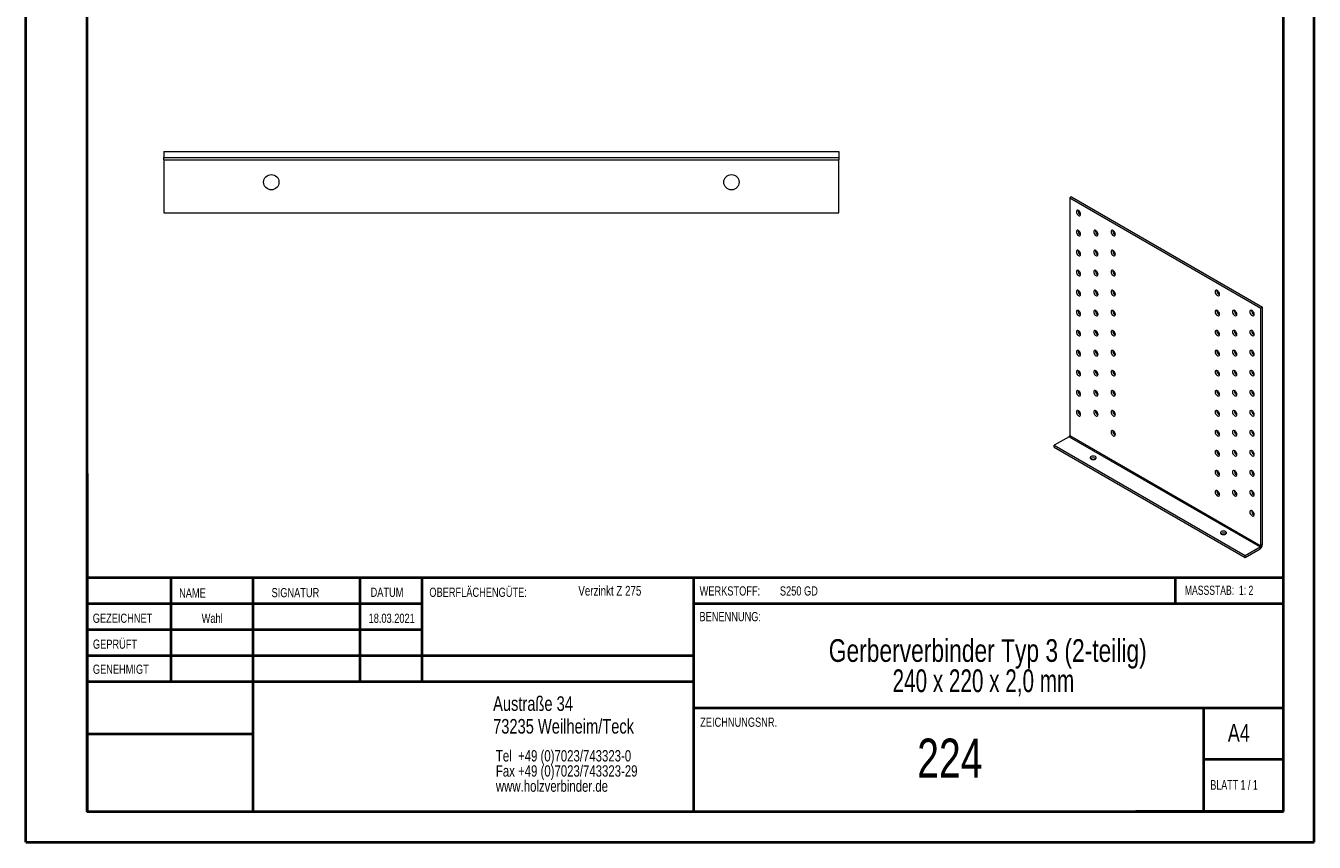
# Model space of a CAD drawing. Header units: millimetres. Extents: x 0 to 210, y 0 to 297.
# Tile 1 of 2: x 0 to 210, y 0 to 133. Entities that reach past the tile are written whole.
import ezdxf

# ---------------------------------------------------------------- set-up
doc = ezdxf.new("R2010")
doc.units = ezdxf.units.MM
doc.styles.add('SLDTEXTSTYLE0', font='TXT', dxfattribs={"width": 0.75})
doc.styles.add('SLDTEXTSTYLE1', font='TXT', dxfattribs={"width": 0.681818})
doc.styles.add('SLDTEXTSTYLE2', font='TXT', dxfattribs={"width": 0.7})
doc.styles.add('SLDTEXTSTYLE3', font='TXT', dxfattribs={"width": 0.680556})

# ---------------------------------------------------------------- blocks, each defined once
blk = doc.blocks.new('SW_NOTE_0')
at = {"color": 0, "linetype": 'Continuous', "lineweight": 0, "char_height": 1.8521, "attachment_point": 1, "style": 'SLDTEXTSTYLE0'}
for s, insert in [('Tel  +49 (0)7023/743323-0', (0, 2.39)), ('Fax +49 (0)7023/743323-29', (0, -0.08)), ('www.holzverbinder.de', (0, -2.55))]:
    blk.add_mtext(s, dxfattribs=dict(at, insert=insert))
blk = doc.blocks.new('SW_NOTE_1')
at = {"color": 0, "linetype": 'Continuous', "lineweight": 0, "char_height": 3.7042, "attachment_point": 2}
for s, insert, style in [('Gerberverbinder Typ 3 (2-teilig)', (36.75, 4.77), 'SLDTEXTSTYLE0'), ('240 x 220 x 2,0 mm', (36.04, -0.16), 'SLDTEXTSTYLE3')]:
    blk.add_mtext(s, dxfattribs=dict(at, insert=insert, style=style))

msp = doc.modelspace()

# ---------------------------------------------------------------- linework, layer by layer
at = {"color": 7, "linetype": 'Continuous', "lineweight": 40}
for p, q in [((0.08, 0.21), (0.08, 297.21)), ((210.08, 0.21), (210.08, 297.21)), ((10.08, 5.21), (10.08, 292.21)), ((205.08, 5.21), (205.08, 292.21)), ((10.11, 60.37), (10.11, 5.12)), ((205.08, 43.37), (10.11, 43.37)), ((23.71, 43.37), (23.71, 26.37)), ((37.1, 43.37), (37.1, 5.12)), ((54.51, 43.37), (54.51, 26.37)), ((64.71, 26.37), (64.71, 43.37)), ((108.91, 43.37), (108.91, 5.12)), ((187.47, 39.12), (187.47, 43.37)), ((64.71, 39.1), (10.11, 39.1)), ((205.08, 39.12), (108.91, 39.12)), ((64.71, 34.87), (10.11, 34.87)), ((108.91, 30.62), (10.11, 30.62)), ((108.91, 26.37), (10.11, 26.37)), ((108.91, 22.12), (205.08, 22.12)), ((192.08, 5.21), (192.08, 22.21)), ((37.1, 17.87), (10.11, 17.87)), ((10.11, 13.71), (10.08, 13.71)), ((205.08, 13.71), (192.08, 13.71)), ((10.11, 9.46), (10.08, 9.46)), ((10.08, 5.21), (205.08, 5.21)), ((205.08, 5.21), (180.99, 5.21)), ((0.08, 0.21), (210.08, 0.21))]:
    msp.add_line(p, q, dxfattribs=at)
at = {"color": 7, "linetype": 'Continuous', "lineweight": 15}
for p, q in [((22.6, 112.88), (132.6, 112.88)), ((22.6, 112.88), (22.6, 111.88)), ((22.6, 111.88), (132.6, 111.88)), ((22.6, 111.51), (22.6, 111.88)), ((22.6, 111.51), (132.6, 111.51)), ((22.6, 111.51), (22.6, 102.88)), ((132.6, 112.88), (132.6, 111.88)), ((132.6, 111.88), (132.6, 111.51)), ((132.6, 102.88), (132.6, 111.51)), ((170.53, 105.47), (170.25, 105.3)), ((170.25, 105.3), (170.25, 66.56)), ((170.25, 105.3), (201.36, 87.34)), ((170.53, 105.47), (201.64, 87.5)), ((22.6, 102.88), (132.6, 102.88)), ((171.94, 102.61), (172.01, 102.58)), ((171.94, 99.34), (172.01, 99.31)), ((174.77, 99.34), (174.84, 99.31)), ((177.6, 99.34), (177.67, 99.31)), ((171.94, 96.08), (172.01, 96.04)), ((174.77, 96.08), (174.84, 96.05)), ((177.6, 96.08), (177.67, 96.05)), ((171.94, 92.81), (172.01, 92.78)), ((174.77, 92.81), (174.84, 92.78)), ((177.6, 92.81), (177.67, 92.78)), ((171.94, 89.54), (172.01, 89.51)), ((174.77, 89.54), (174.84, 89.51)), ((177.6, 89.54), (177.67, 89.51)), ((194.57, 89.55), (194.64, 89.51)), ((171.94, 86.28), (172.01, 86.25)), ((174.77, 86.28), (174.84, 86.25)), ((177.6, 86.28), (177.67, 86.25)), ((194.57, 86.28), (194.64, 86.25)), ((197.4, 86.28), (197.46, 86.25)), ((200.23, 86.28), (200.29, 86.25)), ((201.64, 87.5), (201.36, 87.34)), ((201.36, 48.59), (201.36, 87.34)), ((201.64, 48.76), (201.64, 87.5)), ((171.94, 83.01), (172.01, 82.98)), ((174.77, 83.01), (174.84, 82.98)), ((177.6, 83.01), (177.67, 82.98)), ((194.57, 83.01), (194.64, 82.98)), ((197.4, 83.01), (197.46, 82.98)), ((200.23, 83.01), (200.29, 82.98)), ((171.94, 79.74), (172.01, 79.71)), ((174.77, 79.74), (174.84, 79.71)), ((177.6, 79.75), (177.67, 79.71)), ((194.57, 79.75), (194.64, 79.72)), ((197.4, 79.75), (197.46, 79.72)), ((200.23, 79.75), (200.29, 79.72)), ((171.94, 76.48), (172.01, 76.45)), ((174.77, 76.48), (174.84, 76.45)), ((177.6, 76.48), (177.67, 76.45)), ((194.57, 76.48), (194.64, 76.45)), ((197.4, 76.48), (197.46, 76.45)), ((200.23, 76.48), (200.29, 76.45)), ((171.94, 73.21), (172.01, 73.18)), ((174.77, 73.21), (174.84, 73.18)), ((177.6, 73.21), (177.67, 73.18)), ((194.57, 73.21), (194.64, 73.18)), ((197.4, 73.21), (197.46, 73.18)), ((200.23, 73.21), (200.29, 73.18)), ((171.94, 69.95), (172.01, 69.92)), ((174.77, 69.95), (174.84, 69.92)), ((177.6, 69.95), (177.67, 69.92)), ((194.57, 69.95), (194.64, 69.92)), ((197.4, 69.95), (197.46, 69.92)), ((200.23, 69.95), (200.29, 69.92)), ((170.14, 66.37), (167.7, 64.97)), ((170.14, 66.37), (201.25, 48.41)), ((170.25, 66.56), (201.36, 48.59)), ((177.6, 66.68), (177.67, 66.65)), ((194.57, 66.68), (194.64, 66.65)), ((197.4, 66.68), (197.46, 66.65)), ((200.23, 66.68), (200.29, 66.65)), ((167.7, 64.97), (198.81, 47)), ((167.7, 64.64), (167.7, 64.97)), ((167.7, 64.64), (198.81, 46.68)), ((194.57, 63.42), (194.64, 63.39)), ((197.4, 63.42), (197.46, 63.39)), ((200.23, 63.42), (200.29, 63.39)), ((194.57, 60.15), (194.64, 60.12)), ((197.4, 60.15), (197.46, 60.12)), ((200.23, 60.15), (200.29, 60.12)), ((194.57, 56.88), (194.64, 56.85)), ((197.4, 56.88), (197.46, 56.85)), ((200.23, 56.88), (200.29, 56.85)), ((200.23, 53.62), (200.29, 53.59)), ((198.81, 47), (201.25, 48.41)), ((201.25, 48.09), (201.25, 48.41)), ((201.64, 48.76), (201.36, 48.59)), ((198.81, 46.68), (201.25, 48.09)), ((198.81, 46.68), (198.81, 47))]:
    msp.add_line(p, q, dxfattribs=at)
at = {"color": 7, "linetype": 'Continuous', "lineweight": 0}
for p, q in [((64.71, 39.12), (10.11, 39.12)), ((23.71, 5.21), (23.71, 5.12)), ((54.51, 5.21), (54.51, 5.12))]:
    msp.add_line(p, q, dxfattribs=at)
at = {"color": 7, "linetype": 'Continuous', "lineweight": 15, "flags": 128}
for points in [[(171.66, 102.44), (171.77, 102.4), (171.87, 102.4), (171.95, 102.45), (172, 102.53), (172.01, 102.65), (172, 102.78), (171.95, 102.93), (171.87, 103.06), (171.77, 103.18), (171.66, 103.26), (171.55, 103.3), (171.45, 103.3), (171.37, 103.26), (171.32, 103.17), (171.31, 103.06), (171.32, 102.92), (171.37, 102.78), (171.45, 102.64), (171.55, 102.53), (171.66, 102.44)], [(171.66, 99.18), (171.77, 99.14), (171.87, 99.14), (171.95, 99.18), (172, 99.27), (172.01, 99.38), (172, 99.52), (171.95, 99.66), (171.87, 99.8), (171.77, 99.91), (171.66, 99.99), (171.55, 100.04), (171.45, 100.04), (171.37, 99.99), (171.32, 99.91), (171.31, 99.79), (171.32, 99.65), (171.37, 99.51), (171.45, 99.38), (171.55, 99.26), (171.66, 99.18)], [(174.49, 99.18), (174.6, 99.14), (174.7, 99.14), (174.78, 99.18), (174.83, 99.27), (174.84, 99.38), (174.83, 99.52), (174.78, 99.66), (174.7, 99.8), (174.6, 99.91), (174.49, 100), (174.38, 100.04), (174.28, 100.04), (174.2, 99.99), (174.15, 99.91), (174.14, 99.79), (174.15, 99.65), (174.2, 99.51), (174.28, 99.38), (174.38, 99.26), (174.49, 99.18)], [(177.32, 99.18), (177.43, 99.14), (177.53, 99.14), (177.6, 99.18), (177.65, 99.27), (177.67, 99.38), (177.65, 99.52), (177.6, 99.66), (177.53, 99.8), (177.43, 99.91), (177.32, 100), (177.21, 100.04), (177.11, 100.04), (177.03, 99.99), (176.98, 99.91), (176.96, 99.79), (176.98, 99.66), (177.03, 99.51), (177.11, 99.38), (177.21, 99.26), (177.32, 99.18)], [(171.66, 95.91), (171.77, 95.87), (171.87, 95.87), (171.95, 95.92), (172, 96), (172.01, 96.12), (172, 96.25), (171.95, 96.4), (171.87, 96.53), (171.77, 96.65), (171.66, 96.73), (171.55, 96.77), (171.45, 96.77), (171.37, 96.73), (171.32, 96.64), (171.31, 96.52), (171.32, 96.39), (171.37, 96.25), (171.45, 96.11), (171.55, 96), (171.66, 95.91)], [(174.49, 95.91), (174.6, 95.87), (174.7, 95.87), (174.78, 95.92), (174.83, 96), (174.84, 96.12), (174.83, 96.25), (174.78, 96.4), (174.7, 96.53), (174.6, 96.65), (174.49, 96.73), (174.38, 96.77), (174.28, 96.77), (174.2, 96.73), (174.15, 96.64), (174.14, 96.52), (174.15, 96.39), (174.2, 96.25), (174.28, 96.11), (174.38, 96), (174.49, 95.91)], [(177.32, 95.91), (177.43, 95.87), (177.53, 95.87), (177.6, 95.92), (177.65, 96), (177.67, 96.12), (177.65, 96.25), (177.6, 96.4), (177.53, 96.53), (177.43, 96.65), (177.32, 96.73), (177.21, 96.77), (177.11, 96.77), (177.03, 96.73), (176.98, 96.64), (176.96, 96.53), (176.98, 96.39), (177.03, 96.25), (177.11, 96.11), (177.21, 96), (177.32, 95.91)], [(171.66, 92.65), (171.77, 92.6), (171.87, 92.6), (171.95, 92.65), (172, 92.73), (172.01, 92.85), (172, 92.99), (171.95, 93.13), (171.87, 93.26), (171.77, 93.38), (171.66, 93.46), (171.55, 93.51), (171.45, 93.5), (171.37, 93.46), (171.32, 93.37), (171.31, 93.26), (171.32, 93.12), (171.37, 92.98), (171.45, 92.84), (171.55, 92.73), (171.66, 92.65)], [(174.49, 92.65), (174.6, 92.6), (174.7, 92.6), (174.78, 92.65), (174.83, 92.73), (174.84, 92.85), (174.83, 92.99), (174.78, 93.13), (174.7, 93.26), (174.6, 93.38), (174.49, 93.46), (174.38, 93.51), (174.28, 93.5), (174.2, 93.46), (174.15, 93.37), (174.14, 93.26), (174.15, 93.12), (174.2, 92.98), (174.28, 92.84), (174.38, 92.73), (174.49, 92.65)], [(177.32, 92.65), (177.43, 92.6), (177.53, 92.6), (177.6, 92.65), (177.65, 92.73), (177.67, 92.85), (177.65, 92.99), (177.6, 93.13), (177.53, 93.27), (177.43, 93.38), (177.32, 93.46), (177.21, 93.51), (177.11, 93.51), (177.03, 93.46), (176.98, 93.38), (176.96, 93.26), (176.98, 93.12), (177.03, 92.98), (177.11, 92.84), (177.21, 92.73), (177.32, 92.65)], [(171.66, 89.38), (171.77, 89.34), (171.87, 89.34), (171.95, 89.38), (172, 89.47), (172.01, 89.58), (172, 89.72), (171.95, 89.86), (171.87, 90), (171.77, 90.11), (171.66, 90.2), (171.55, 90.24), (171.45, 90.24), (171.37, 90.19), (171.32, 90.11), (171.31, 89.99), (171.32, 89.86), (171.37, 89.71), (171.45, 89.58), (171.55, 89.46), (171.66, 89.38)], [(174.49, 89.38), (174.6, 89.34), (174.7, 89.34), (174.78, 89.38), (174.83, 89.47), (174.84, 89.58), (174.83, 89.72), (174.78, 89.86), (174.7, 90), (174.6, 90.11), (174.49, 90.2), (174.38, 90.24), (174.28, 90.24), (174.2, 90.19), (174.15, 90.11), (174.14, 89.99), (174.15, 89.86), (174.2, 89.71), (174.28, 89.58), (174.38, 89.46), (174.49, 89.38)], [(177.32, 89.38), (177.43, 89.34), (177.53, 89.34), (177.6, 89.38), (177.65, 89.47), (177.67, 89.58), (177.65, 89.72), (177.6, 89.86), (177.53, 90), (177.43, 90.11), (177.32, 90.2), (177.21, 90.24), (177.11, 90.24), (177.03, 90.19), (176.98, 90.11), (176.96, 89.99), (176.98, 89.86), (177.03, 89.71), (177.11, 89.58), (177.21, 89.46), (177.32, 89.38)], [(194.29, 89.38), (194.4, 89.34), (194.5, 89.34), (194.57, 89.39), (194.62, 89.47), (194.64, 89.59), (194.62, 89.72), (194.57, 89.87), (194.5, 90), (194.4, 90.12), (194.29, 90.2), (194.18, 90.24), (194.08, 90.24), (194, 90.2), (193.95, 90.11), (193.93, 89.99), (193.95, 89.86), (194, 89.72), (194.08, 89.58), (194.18, 89.46), (194.29, 89.38)], [(171.66, 86.11), (171.77, 86.07), (171.87, 86.07), (171.95, 86.12), (172, 86.2), (172.01, 86.32), (172, 86.45), (171.95, 86.6), (171.87, 86.73), (171.77, 86.85), (171.66, 86.93), (171.55, 86.97), (171.45, 86.97), (171.37, 86.93), (171.32, 86.84), (171.31, 86.73), (171.32, 86.59), (171.37, 86.45), (171.45, 86.31), (171.55, 86.2), (171.66, 86.11)], [(174.49, 86.11), (174.6, 86.07), (174.7, 86.07), (174.78, 86.12), (174.83, 86.2), (174.84, 86.32), (174.83, 86.45), (174.78, 86.6), (174.7, 86.73), (174.6, 86.85), (174.49, 86.93), (174.38, 86.97), (174.28, 86.97), (174.2, 86.93), (174.15, 86.84), (174.14, 86.73), (174.15, 86.59), (174.2, 86.45), (174.28, 86.31), (174.38, 86.2), (174.49, 86.11)], [(177.32, 86.11), (177.43, 86.07), (177.53, 86.07), (177.6, 86.12), (177.65, 86.2), (177.67, 86.32), (177.65, 86.45), (177.6, 86.6), (177.53, 86.73), (177.43, 86.85), (177.32, 86.93), (177.21, 86.97), (177.11, 86.97), (177.03, 86.93), (176.98, 86.84), (176.96, 86.73), (176.98, 86.59), (177.03, 86.45), (177.11, 86.31), (177.21, 86.2), (177.32, 86.11)], [(194.29, 86.12), (194.4, 86.07), (194.5, 86.07), (194.57, 86.12), (194.62, 86.2), (194.64, 86.32), (194.62, 86.46), (194.57, 86.6), (194.5, 86.73), (194.4, 86.85), (194.29, 86.93), (194.18, 86.98), (194.08, 86.97), (194, 86.93), (193.95, 86.84), (193.93, 86.73), (193.95, 86.59), (194, 86.45), (194.08, 86.31), (194.18, 86.2), (194.29, 86.12)], [(197.12, 86.12), (197.23, 86.07), (197.32, 86.07), (197.4, 86.12), (197.45, 86.2), (197.47, 86.32), (197.45, 86.46), (197.4, 86.6), (197.32, 86.73), (197.23, 86.85), (197.12, 86.93), (197.01, 86.98), (196.91, 86.97), (196.83, 86.93), (196.78, 86.84), (196.76, 86.73), (196.78, 86.59), (196.83, 86.45), (196.91, 86.31), (197.01, 86.2), (197.12, 86.12)], [(199.94, 86.12), (200.05, 86.07), (200.15, 86.07), (200.23, 86.12), (200.28, 86.2), (200.3, 86.32), (200.28, 86.46), (200.23, 86.6), (200.15, 86.73), (200.05, 86.85), (199.94, 86.93), (199.84, 86.98), (199.74, 86.97), (199.66, 86.93), (199.61, 86.84), (199.59, 86.73), (199.61, 86.59), (199.66, 86.45), (199.74, 86.31), (199.84, 86.2), (199.94, 86.12)], [(171.66, 82.85), (171.77, 82.8), (171.87, 82.81), (171.95, 82.85), (172, 82.94), (172.01, 83.05), (172, 83.19), (171.95, 83.33), (171.87, 83.47), (171.77, 83.58), (171.66, 83.66), (171.55, 83.71), (171.45, 83.71), (171.37, 83.66), (171.32, 83.58), (171.31, 83.46), (171.32, 83.32), (171.37, 83.18), (171.45, 83.05), (171.55, 82.93), (171.66, 82.85)], [(174.49, 82.85), (174.6, 82.8), (174.7, 82.81), (174.78, 82.85), (174.83, 82.94), (174.84, 83.05), (174.83, 83.19), (174.78, 83.33), (174.7, 83.47), (174.6, 83.58), (174.49, 83.66), (174.38, 83.71), (174.28, 83.71), (174.2, 83.66), (174.15, 83.58), (174.14, 83.46), (174.15, 83.32), (174.2, 83.18), (174.28, 83.05), (174.38, 82.93), (174.49, 82.85)], [(177.32, 82.85), (177.43, 82.8), (177.53, 82.81), (177.6, 82.85), (177.65, 82.94), (177.67, 83.05), (177.65, 83.19), (177.6, 83.33), (177.53, 83.47), (177.43, 83.58), (177.32, 83.66), (177.21, 83.71), (177.11, 83.71), (177.03, 83.66), (176.98, 83.58), (176.96, 83.46), (176.98, 83.32), (177.03, 83.18), (177.11, 83.05), (177.21, 82.93), (177.32, 82.85)], [(194.29, 82.85), (194.4, 82.81), (194.5, 82.81), (194.57, 82.85), (194.62, 82.94), (194.64, 83.05), (194.62, 83.19), (194.57, 83.33), (194.5, 83.47), (194.4, 83.58), (194.29, 83.67), (194.18, 83.71), (194.08, 83.71), (194, 83.66), (193.95, 83.58), (193.93, 83.46), (193.95, 83.33), (194, 83.18), (194.08, 83.05), (194.18, 82.93), (194.29, 82.85)], [(197.12, 82.85), (197.23, 82.81), (197.32, 82.81), (197.4, 82.85), (197.45, 82.94), (197.47, 83.05), (197.45, 83.19), (197.4, 83.33), (197.32, 83.47), (197.23, 83.58), (197.12, 83.67), (197.01, 83.71), (196.91, 83.71), (196.83, 83.66), (196.78, 83.58), (196.76, 83.46), (196.78, 83.33), (196.83, 83.18), (196.91, 83.05), (197.01, 82.93), (197.12, 82.85)], [(199.94, 82.85), (200.05, 82.81), (200.15, 82.81), (200.23, 82.85), (200.28, 82.94), (200.3, 83.05), (200.28, 83.19), (200.23, 83.33), (200.15, 83.47), (200.05, 83.58), (199.94, 83.67), (199.84, 83.71), (199.74, 83.71), (199.66, 83.66), (199.61, 83.58), (199.59, 83.46), (199.61, 83.33), (199.66, 83.18), (199.74, 83.05), (199.84, 82.93), (199.94, 82.85)], [(171.66, 79.58), (171.77, 79.54), (171.87, 79.54), (171.95, 79.58), (172, 79.67), (172.01, 79.79), (172, 79.92), (171.95, 80.06), (171.87, 80.2), (171.77, 80.31), (171.66, 80.4), (171.55, 80.44), (171.45, 80.44), (171.37, 80.39), (171.32, 80.31), (171.31, 80.19), (171.32, 80.06), (171.37, 79.91), (171.45, 79.78), (171.55, 79.66), (171.66, 79.58)], [(174.49, 79.58), (174.6, 79.54), (174.7, 79.54), (174.78, 79.58), (174.83, 79.67), (174.84, 79.79), (174.83, 79.92), (174.78, 80.06), (174.7, 80.2), (174.6, 80.32), (174.49, 80.4), (174.38, 80.44), (174.28, 80.44), (174.2, 80.39), (174.15, 80.31), (174.14, 80.19), (174.15, 80.06), (174.2, 79.92), (174.28, 79.78), (174.38, 79.66), (174.49, 79.58)], [(177.32, 79.58), (177.43, 79.54), (177.53, 79.54), (177.6, 79.59), (177.65, 79.67), (177.67, 79.79), (177.65, 79.92), (177.6, 80.06), (177.53, 80.2), (177.43, 80.32), (177.32, 80.4), (177.21, 80.44), (177.11, 80.44), (177.03, 80.4), (176.98, 80.31), (176.96, 80.19), (176.98, 80.06), (177.03, 79.92), (177.11, 79.78), (177.21, 79.66), (177.32, 79.58)], [(194.29, 79.58), (194.4, 79.54), (194.5, 79.54), (194.57, 79.59), (194.62, 79.67), (194.64, 79.79), (194.62, 79.92), (194.57, 80.07), (194.5, 80.2), (194.4, 80.32), (194.29, 80.4), (194.18, 80.44), (194.08, 80.44), (194, 80.4), (193.95, 80.31), (193.93, 80.2), (193.95, 80.06), (194, 79.92), (194.08, 79.78), (194.18, 79.67), (194.29, 79.58)], [(197.12, 79.58), (197.23, 79.54), (197.32, 79.54), (197.4, 79.59), (197.45, 79.67), (197.47, 79.79), (197.45, 79.92), (197.4, 80.07), (197.32, 80.2), (197.23, 80.32), (197.12, 80.4), (197.01, 80.44), (196.91, 80.44), (196.83, 80.4), (196.78, 80.31), (196.76, 80.2), (196.78, 80.06), (196.83, 79.92), (196.91, 79.78), (197.01, 79.67), (197.12, 79.58)], [(199.94, 79.58), (200.05, 79.54), (200.15, 79.54), (200.23, 79.59), (200.28, 79.67), (200.3, 79.79), (200.28, 79.92), (200.23, 80.07), (200.15, 80.2), (200.05, 80.32), (199.94, 80.4), (199.84, 80.44), (199.74, 80.44), (199.66, 80.4), (199.61, 80.31), (199.59, 80.2), (199.61, 80.06), (199.66, 79.92), (199.74, 79.78), (199.84, 79.67), (199.94, 79.58)], [(171.66, 76.32), (171.77, 76.27), (171.87, 76.27), (171.95, 76.32), (172, 76.4), (172.01, 76.52), (172, 76.66), (171.95, 76.8), (171.87, 76.93), (171.77, 77.05), (171.66, 77.13), (171.55, 77.17), (171.45, 77.17), (171.37, 77.13), (171.32, 77.04), (171.31, 76.93), (171.32, 76.79), (171.37, 76.65), (171.45, 76.51), (171.55, 76.4), (171.66, 76.32)], [(174.49, 76.32), (174.6, 76.27), (174.7, 76.27), (174.78, 76.32), (174.83, 76.4), (174.84, 76.52), (174.83, 76.66), (174.78, 76.8), (174.7, 76.93), (174.6, 77.05), (174.49, 77.13), (174.38, 77.18), (174.28, 77.17), (174.2, 77.13), (174.15, 77.04), (174.14, 76.93), (174.15, 76.79), (174.2, 76.65), (174.28, 76.51), (174.38, 76.4), (174.49, 76.32)], [(177.32, 76.32), (177.43, 76.27), (177.53, 76.27), (177.6, 76.32), (177.65, 76.4), (177.67, 76.52), (177.65, 76.66), (177.6, 76.8), (177.53, 76.93), (177.43, 77.05), (177.32, 77.13), (177.21, 77.18), (177.11, 77.17), (177.03, 77.13), (176.98, 77.04), (176.96, 76.93), (176.98, 76.79), (177.03, 76.65), (177.11, 76.51), (177.21, 76.4), (177.32, 76.32)], [(194.29, 76.32), (194.4, 76.27), (194.5, 76.28), (194.57, 76.32), (194.62, 76.41), (194.64, 76.52), (194.62, 76.66), (194.57, 76.8), (194.5, 76.94), (194.4, 77.05), (194.29, 77.13), (194.18, 77.18), (194.08, 77.18), (194, 77.13), (193.95, 77.05), (193.93, 76.93), (193.95, 76.79), (194, 76.65), (194.08, 76.52), (194.18, 76.4), (194.29, 76.32)], [(197.12, 76.32), (197.23, 76.27), (197.32, 76.28), (197.4, 76.32), (197.45, 76.41), (197.47, 76.52), (197.45, 76.66), (197.4, 76.8), (197.32, 76.94), (197.23, 77.05), (197.12, 77.13), (197.01, 77.18), (196.91, 77.18), (196.83, 77.13), (196.78, 77.05), (196.76, 76.93), (196.78, 76.79), (196.83, 76.65), (196.91, 76.52), (197.01, 76.4), (197.12, 76.32)], [(199.94, 76.32), (200.05, 76.27), (200.15, 76.28), (200.23, 76.32), (200.28, 76.41), (200.3, 76.52), (200.28, 76.66), (200.23, 76.8), (200.15, 76.94), (200.05, 77.05), (199.94, 77.13), (199.84, 77.18), (199.74, 77.18), (199.66, 77.13), (199.61, 77.05), (199.59, 76.93), (199.61, 76.79), (199.66, 76.65), (199.74, 76.52), (199.84, 76.4), (199.94, 76.32)], [(171.66, 73.05), (171.77, 73.01), (171.87, 73.01), (171.95, 73.05), (172, 73.14), (172.01, 73.25), (172, 73.39), (171.95, 73.53), (171.87, 73.67), (171.77, 73.78), (171.66, 73.87), (171.55, 73.91), (171.45, 73.91), (171.37, 73.86), (171.32, 73.78), (171.31, 73.66), (171.32, 73.53), (171.37, 73.38), (171.45, 73.25), (171.55, 73.13), (171.66, 73.05)], [(174.49, 73.05), (174.6, 73.01), (174.7, 73.01), (174.78, 73.05), (174.83, 73.14), (174.84, 73.25), (174.83, 73.39), (174.78, 73.53), (174.7, 73.67), (174.6, 73.78), (174.49, 73.87), (174.38, 73.91), (174.28, 73.91), (174.2, 73.86), (174.15, 73.78), (174.14, 73.66), (174.15, 73.53), (174.2, 73.38), (174.28, 73.25), (174.38, 73.13), (174.49, 73.05)], [(177.32, 73.05), (177.43, 73.01), (177.53, 73.01), (177.6, 73.05), (177.65, 73.14), (177.67, 73.25), (177.65, 73.39), (177.6, 73.53), (177.53, 73.67), (177.43, 73.78), (177.32, 73.87), (177.21, 73.91), (177.11, 73.91), (177.03, 73.86), (176.98, 73.78), (176.96, 73.66), (176.98, 73.53), (177.03, 73.38), (177.11, 73.25), (177.21, 73.13), (177.32, 73.05)], [(194.29, 73.05), (194.4, 73.01), (194.5, 73.01), (194.57, 73.05), (194.62, 73.14), (194.64, 73.26), (194.62, 73.39), (194.57, 73.53), (194.5, 73.67), (194.4, 73.78), (194.29, 73.87), (194.18, 73.91), (194.08, 73.91), (194, 73.86), (193.95, 73.78), (193.93, 73.66), (193.95, 73.53), (194, 73.38), (194.08, 73.25), (194.18, 73.13), (194.29, 73.05)], [(197.12, 73.05), (197.23, 73.01), (197.32, 73.01), (197.4, 73.05), (197.45, 73.14), (197.47, 73.26), (197.45, 73.39), (197.4, 73.53), (197.32, 73.67), (197.23, 73.78), (197.12, 73.87), (197.01, 73.91), (196.91, 73.91), (196.83, 73.86), (196.78, 73.78), (196.76, 73.66), (196.78, 73.53), (196.83, 73.38), (196.91, 73.25), (197.01, 73.13), (197.12, 73.05)], [(199.94, 73.05), (200.05, 73.01), (200.15, 73.01), (200.23, 73.05), (200.28, 73.14), (200.3, 73.26), (200.28, 73.39), (200.23, 73.53), (200.15, 73.67), (200.05, 73.79), (199.94, 73.87), (199.84, 73.91), (199.74, 73.91), (199.66, 73.87), (199.61, 73.78), (199.59, 73.66), (199.61, 73.53), (199.66, 73.39), (199.74, 73.25), (199.84, 73.13), (199.94, 73.05)], [(171.66, 69.78), (171.77, 69.74), (171.87, 69.74), (171.95, 69.79), (172, 69.87), (172.01, 69.99), (172, 70.12), (171.95, 70.27), (171.87, 70.4), (171.77, 70.52), (171.66, 70.6), (171.55, 70.64), (171.45, 70.64), (171.37, 70.6), (171.32, 70.51), (171.31, 70.4), (171.32, 70.26), (171.37, 70.12), (171.45, 69.98), (171.55, 69.87), (171.66, 69.78)], [(174.49, 69.78), (174.6, 69.74), (174.7, 69.74), (174.78, 69.79), (174.83, 69.87), (174.84, 69.99), (174.83, 70.12), (174.78, 70.27), (174.7, 70.4), (174.6, 70.52), (174.49, 70.6), (174.38, 70.64), (174.28, 70.64), (174.2, 70.6), (174.15, 70.51), (174.14, 70.4), (174.15, 70.26), (174.2, 70.12), (174.28, 69.98), (174.38, 69.87), (174.49, 69.78)], [(177.32, 69.78), (177.43, 69.74), (177.53, 69.74), (177.6, 69.79), (177.65, 69.87), (177.67, 69.99), (177.65, 70.12), (177.6, 70.27), (177.53, 70.4), (177.43, 70.52), (177.32, 70.6), (177.21, 70.64), (177.11, 70.64), (177.03, 70.6), (176.98, 70.51), (176.96, 70.4), (176.98, 70.26), (177.03, 70.12), (177.11, 69.98), (177.21, 69.87), (177.32, 69.78)], [(194.29, 69.78), (194.4, 69.74), (194.5, 69.74), (194.57, 69.79), (194.62, 69.87), (194.64, 69.99), (194.62, 70.13), (194.57, 70.27), (194.5, 70.4), (194.4, 70.52), (194.29, 70.6), (194.18, 70.64), (194.08, 70.64), (194, 70.6), (193.95, 70.51), (193.93, 70.4), (193.95, 70.26), (194, 70.12), (194.08, 69.98), (194.18, 69.87), (194.29, 69.78)], [(197.12, 69.79), (197.23, 69.74), (197.32, 69.74), (197.4, 69.79), (197.45, 69.87), (197.47, 69.99), (197.45, 70.13), (197.4, 70.27), (197.32, 70.4), (197.23, 70.52), (197.12, 70.6), (197.01, 70.64), (196.91, 70.64), (196.83, 70.6), (196.78, 70.51), (196.76, 70.4), (196.78, 70.26), (196.83, 70.12), (196.91, 69.98), (197.01, 69.87), (197.12, 69.79)], [(199.94, 69.79), (200.05, 69.74), (200.15, 69.74), (200.23, 69.79), (200.28, 69.87), (200.3, 69.99), (200.28, 70.13), (200.23, 70.27), (200.15, 70.4), (200.05, 70.52), (199.94, 70.6), (199.84, 70.65), (199.74, 70.64), (199.66, 70.6), (199.61, 70.51), (199.59, 70.4), (199.61, 70.26), (199.66, 70.12), (199.74, 69.98), (199.84, 69.87), (199.94, 69.79)], [(177.32, 66.52), (177.43, 66.47), (177.53, 66.48), (177.6, 66.52), (177.65, 66.61), (177.67, 66.72), (177.65, 66.86), (177.6, 67), (177.53, 67.14), (177.43, 67.25), (177.32, 67.33), (177.21, 67.38), (177.11, 67.38), (177.03, 67.33), (176.98, 67.25), (176.96, 67.13), (176.98, 66.99), (177.03, 66.85), (177.11, 66.72), (177.21, 66.6), (177.32, 66.52)], [(194.29, 66.52), (194.4, 66.48), (194.5, 66.48), (194.57, 66.52), (194.62, 66.61), (194.64, 66.72), (194.62, 66.86), (194.57, 67), (194.5, 67.14), (194.4, 67.25), (194.29, 67.34), (194.18, 67.38), (194.08, 67.38), (194, 67.33), (193.95, 67.25), (193.93, 67.13), (193.95, 67), (194, 66.85), (194.08, 66.72), (194.18, 66.6), (194.29, 66.52)], [(197.12, 66.52), (197.23, 66.48), (197.32, 66.48), (197.4, 66.52), (197.45, 66.61), (197.47, 66.72), (197.45, 66.86), (197.4, 67), (197.32, 67.14), (197.23, 67.25), (197.12, 67.34), (197.01, 67.38), (196.91, 67.38), (196.83, 67.33), (196.78, 67.25), (196.76, 67.13), (196.78, 67), (196.83, 66.85), (196.91, 66.72), (197.01, 66.6), (197.12, 66.52)], [(199.94, 66.52), (200.05, 66.48), (200.15, 66.48), (200.23, 66.52), (200.28, 66.61), (200.3, 66.72), (200.28, 66.86), (200.23, 67), (200.15, 67.14), (200.05, 67.25), (199.94, 67.34), (199.84, 67.38), (199.74, 67.38), (199.66, 67.33), (199.61, 67.25), (199.59, 67.13), (199.61, 67), (199.66, 66.85), (199.74, 66.72), (199.84, 66.6), (199.94, 66.52)], [(173.71, 63.13), (173.62, 63.06), (173.57, 62.97), (173.57, 62.88), (173.62, 62.79), (173.71, 62.72), (173.84, 62.67), (173.99, 62.64), (174.14, 62.64), (174.29, 62.67), (174.42, 62.72), (174.51, 62.79), (174.56, 62.88), (174.56, 62.97), (174.51, 63.06), (174.42, 63.13), (174.29, 63.18), (174.14, 63.21), (173.99, 63.21), (173.84, 63.18), (173.71, 63.13)], [(194.29, 63.25), (194.4, 63.21), (194.5, 63.21), (194.57, 63.26), (194.62, 63.34), (194.64, 63.46), (194.62, 63.59), (194.57, 63.74), (194.5, 63.87), (194.4, 63.99), (194.29, 64.07), (194.18, 64.11), (194.08, 64.11), (194, 64.07), (193.95, 63.98), (193.93, 63.87), (193.95, 63.73), (194, 63.59), (194.08, 63.45), (194.18, 63.34), (194.29, 63.25)], [(197.12, 63.25), (197.23, 63.21), (197.32, 63.21), (197.4, 63.26), (197.45, 63.34), (197.47, 63.46), (197.45, 63.59), (197.4, 63.74), (197.32, 63.87), (197.23, 63.99), (197.12, 64.07), (197.01, 64.11), (196.91, 64.11), (196.83, 64.07), (196.78, 63.98), (196.76, 63.87), (196.78, 63.73), (196.83, 63.59), (196.91, 63.45), (197.01, 63.34), (197.12, 63.25)], [(199.94, 63.25), (200.05, 63.21), (200.15, 63.21), (200.23, 63.26), (200.28, 63.34), (200.3, 63.46), (200.28, 63.59), (200.23, 63.74), (200.15, 63.87), (200.05, 63.99), (199.94, 64.07), (199.84, 64.11), (199.74, 64.11), (199.66, 64.07), (199.61, 63.98), (199.59, 63.87), (199.61, 63.73), (199.66, 63.59), (199.74, 63.45), (199.84, 63.34), (199.94, 63.25)], [(194.29, 59.99), (194.4, 59.94), (194.5, 59.94), (194.57, 59.99), (194.62, 60.07), (194.64, 60.19), (194.62, 60.33), (194.57, 60.47), (194.5, 60.61), (194.4, 60.72), (194.29, 60.8), (194.18, 60.85), (194.08, 60.85), (194, 60.8), (193.95, 60.72), (193.93, 60.6), (193.95, 60.46), (194, 60.32), (194.08, 60.18), (194.18, 60.07), (194.29, 59.99)], [(197.12, 59.99), (197.23, 59.94), (197.32, 59.94), (197.4, 59.99), (197.45, 60.07), (197.47, 60.19), (197.45, 60.33), (197.4, 60.47), (197.32, 60.61), (197.23, 60.72), (197.12, 60.8), (197.01, 60.85), (196.91, 60.85), (196.83, 60.8), (196.78, 60.72), (196.76, 60.6), (196.78, 60.46), (196.83, 60.32), (196.91, 60.18), (197.01, 60.07), (197.12, 59.99)], [(199.94, 59.99), (200.05, 59.94), (200.15, 59.95), (200.23, 59.99), (200.28, 60.08), (200.3, 60.19), (200.28, 60.33), (200.23, 60.47), (200.15, 60.61), (200.05, 60.72), (199.94, 60.8), (199.84, 60.85), (199.74, 60.85), (199.66, 60.8), (199.61, 60.72), (199.59, 60.6), (199.61, 60.46), (199.66, 60.32), (199.74, 60.18), (199.84, 60.07), (199.94, 59.99)], [(194.29, 56.72), (194.4, 56.68), (194.5, 56.68), (194.57, 56.72), (194.62, 56.81), (194.64, 56.92), (194.62, 57.06), (194.57, 57.2), (194.5, 57.34), (194.4, 57.45), (194.29, 57.54), (194.18, 57.58), (194.08, 57.58), (194, 57.53), (193.95, 57.45), (193.93, 57.33), (193.95, 57.2), (194, 57.05), (194.08, 56.92), (194.18, 56.8), (194.29, 56.72)], [(197.12, 56.72), (197.23, 56.68), (197.32, 56.68), (197.4, 56.72), (197.45, 56.81), (197.47, 56.92), (197.45, 57.06), (197.4, 57.2), (197.32, 57.34), (197.23, 57.45), (197.12, 57.54), (197.01, 57.58), (196.91, 57.58), (196.83, 57.53), (196.78, 57.45), (196.76, 57.33), (196.78, 57.2), (196.83, 57.05), (196.91, 56.92), (197.01, 56.8), (197.12, 56.72)], [(199.94, 56.72), (200.05, 56.68), (200.15, 56.68), (200.23, 56.72), (200.28, 56.81), (200.3, 56.93), (200.28, 57.06), (200.23, 57.2), (200.15, 57.34), (200.05, 57.45), (199.94, 57.54), (199.84, 57.58), (199.74, 57.58), (199.66, 57.53), (199.61, 57.45), (199.59, 57.33), (199.61, 57.2), (199.66, 57.05), (199.74, 56.92), (199.84, 56.8), (199.94, 56.72)], [(199.94, 53.45), (200.05, 53.41), (200.15, 53.41), (200.23, 53.46), (200.28, 53.54), (200.3, 53.66), (200.28, 53.8), (200.23, 53.94), (200.15, 54.07), (200.05, 54.19), (199.94, 54.27), (199.84, 54.31), (199.74, 54.31), (199.66, 54.27), (199.61, 54.18), (199.59, 54.07), (199.61, 53.93), (199.66, 53.79), (199.74, 53.65), (199.84, 53.54), (199.94, 53.45)], [(194.92, 50.88), (194.83, 50.81), (194.78, 50.72), (194.78, 50.63), (194.83, 50.55), (194.92, 50.47), (195.05, 50.42), (195.2, 50.39), (195.36, 50.39), (195.5, 50.42), (195.63, 50.47), (195.72, 50.55), (195.77, 50.63), (195.77, 50.72), (195.72, 50.81), (195.63, 50.88), (195.5, 50.94), (195.36, 50.96), (195.2, 50.96), (195.05, 50.94), (194.92, 50.88)]]:
    msp.add_lwpolyline(points, dxfattribs=at)
at = {"color": 7, "linetype": 'Continuous', "lineweight": 15}
for centre in [(40.1, 107.88), (115.1, 107.88)]:
    msp.add_circle(centre, 1.25, dxfattribs=at)
for centre, radius, start, end in [((172.31, 103.23), 0.722, 174.8459, 239.0467), ((172.31, 99.96), 0.722, 174.8459, 239.0467), ((175.14, 99.96), 0.722, 174.8459, 239.0467), ((177.97, 99.96), 0.722, 174.8459, 239.0467), ((172.31, 96.69), 0.722, 174.8459, 239.0467), ((175.14, 96.69), 0.722, 174.8459, 239.0467), ((177.97, 96.69), 0.722, 174.8459, 239.0467), ((172.31, 93.43), 0.722, 174.8459, 239.0467), ((175.14, 93.43), 0.722, 174.8459, 239.0467), ((177.97, 93.43), 0.722, 174.8459, 239.0467), ((172.31, 90.16), 0.722, 174.8459, 239.0467), ((175.14, 90.16), 0.722, 174.8459, 239.0467), ((177.97, 90.16), 0.722, 174.8459, 239.0467), ((194.94, 90.16), 0.722, 174.8459, 239.0467), ((172.31, 86.9), 0.722, 174.8459, 239.0467), ((175.14, 86.9), 0.722, 174.8459, 239.0467), ((177.97, 86.9), 0.722, 174.8459, 239.0467), ((194.94, 86.9), 0.722, 174.8459, 239.0467), ((197.77, 86.9), 0.722, 174.8459, 239.0467), ((200.6, 86.9), 0.722, 174.8459, 239.0467), ((172.31, 83.63), 0.722, 174.8459, 239.0467), ((175.14, 83.63), 0.722, 174.8459, 239.0467), ((177.97, 83.63), 0.722, 174.8459, 239.0467), ((194.94, 83.63), 0.722, 174.8459, 239.0467), ((197.77, 83.63), 0.722, 174.8459, 239.0467), ((200.6, 83.63), 0.722, 174.8459, 239.0467), ((172.31, 80.36), 0.722, 174.8459, 239.0467), ((175.14, 80.36), 0.722, 174.8459, 239.0467), ((177.97, 80.36), 0.722, 174.8459, 239.0467), ((194.94, 80.37), 0.722, 174.8459, 239.0467), ((197.77, 80.37), 0.722, 174.8459, 239.0467), ((200.6, 80.37), 0.722, 174.8459, 239.0467), ((172.31, 77.1), 0.722, 174.8459, 239.0467), ((175.14, 77.1), 0.722, 174.8459, 239.0467), ((177.97, 77.1), 0.722, 174.8459, 239.0467), ((194.94, 77.1), 0.722, 174.8459, 239.0467), ((197.77, 77.1), 0.722, 174.8459, 239.0467), ((200.6, 77.1), 0.722, 174.8459, 239.0467), ((172.31, 73.83), 0.722, 174.8459, 239.0467), ((175.14, 73.83), 0.722, 174.8459, 239.0467), ((177.97, 73.83), 0.722, 174.8459, 239.0467), ((194.94, 73.83), 0.722, 174.8459, 239.0467), ((197.77, 73.83), 0.722, 174.8459, 239.0467), ((200.6, 73.83), 0.722, 174.8459, 239.0467), ((172.31, 70.57), 0.722, 174.8459, 239.0467), ((175.14, 70.57), 0.722, 174.8459, 239.0467), ((177.97, 70.57), 0.722, 174.8459, 239.0467), ((194.94, 70.57), 0.722, 174.8459, 239.0467), ((197.77, 70.57), 0.722, 174.8459, 239.0467), ((200.6, 70.57), 0.722, 174.8459, 239.0467), ((177.97, 67.3), 0.722, 174.8459, 239.0467), ((194.94, 67.3), 0.722, 174.8459, 239.0467), ((197.77, 67.3), 0.722, 174.8459, 239.0467), ((200.6, 67.3), 0.722, 174.8459, 239.0467), ((170.02, 66.57), 0.226, 302.6055, 357.3945), ((194.94, 64.03), 0.722, 174.8459, 239.0467), ((197.77, 64.04), 0.722, 174.8459, 239.0467), ((200.6, 64.04), 0.722, 174.8459, 239.0467), ((174.06, 62.19), 0.708, 54.3848, 125.6152), ((194.94, 60.77), 0.722, 174.8459, 239.0467), ((197.77, 60.77), 0.722, 174.8459, 239.0467), ((200.6, 60.77), 0.722, 174.8459, 239.0467), ((194.94, 57.5), 0.722, 174.8459, 239.0467), ((197.77, 57.5), 0.722, 174.8459, 239.0467), ((200.6, 57.5), 0.722, 174.8459, 239.0467), ((200.6, 54.24), 0.722, 174.8459, 239.0467), ((195.28, 49.94), 0.708, 54.3848, 125.6152), ((200.8, 48.8), 0.841, 302.6055, 357.3945), ((201.13, 48.6), 0.226, 302.6055, 357.3945)]:
    msp.add_arc(centre, radius, start, end, dxfattribs=at)

# ---------------------------------------------------------------- block references
at = {"color": 7, "linetype": 'Continuous', "lineweight": 0}
for name, p in [('SW_NOTE_1', (120.12, 28.57)), ('SW_NOTE_0', (76.7, 12.85))]:
    msp.add_blockref(name, p, dxfattribs=at)

# ---------------------------------------------------------------- texts
for s, insert, char_height, attachment_point, style in [('OBERFLÄCHENGÜTE:', (65.86, 41.74), 1.5, 1, 'SLDTEXTSTYLE0'), ('Verzinkt Z 275', (90.14, 42.03), 1.5875, 1, 'SLDTEXTSTYLE0'), ('MASSSTAB:  1: 2', (188.99, 42.07), 1.5, 1, 'SLDTEXTSTYLE2'), ('NAME', (25.07, 41.62), 1.5, 1, 'SLDTEXTSTYLE0'), ('SIGNATUR', (40.14, 41.68), 1.5, 1, 'SLDTEXTSTYLE0'), ('DATUM', (56.28, 41.74), 1.5, 1, 'SLDTEXTSTYLE0'), ('WERKSTOFF:', (109.91, 41.96), 1.5, 1, 'SLDTEXTSTYLE0'), ('S250 GD', (122.99, 41.96), 1.5, 1, 'SLDTEXTSTYLE0'), ('BENENNUNG:', (109.88, 37.77), 1.5, 1, 'SLDTEXTSTYLE0'), ('GEZEICHNET', (11, 37.51), 1.5, 1, 'SLDTEXTSTYLE0'), ('Wahl', (30.46, 37.5), 1.499, 2, 'SLDTEXTSTYLE0'), ('18.03.2021', (59.72, 37.5), 1.499, 2, 'SLDTEXTSTYLE0'), ('GEPRÜFT', (11.03, 33.28), 1.5, 1, 'SLDTEXTSTYLE0'), ('GENEHMIGT', (11.02, 29.19), 1.5, 1, 'SLDTEXTSTYLE0'), ('Austraße 34', (76.25, 24.02), 2.3813, 1, 'SLDTEXTSTYLE0'), ('73235 Weilheim/Teck', (76.25, 20.32), 2.3813, 1, 'SLDTEXTSTYLE0'), ('ZEICHNUNGSNR.', (110, 20.55), 1.5, 1, 'SLDTEXTSTYLE0'), ('A4', (196, 19.52), 2.91, 1, 'SLDTEXTSTYLE0'), ('224', (150.69, 17.12), 6.35, 2, 'SLDTEXTSTYLE0'), ('BLATT 1 / 1', (193.16, 10.36), 1.5875, 1, 'SLDTEXTSTYLE1')]:
    msp.add_mtext(s, dxfattribs=dict(at, insert=insert, char_height=char_height, attachment_point=attachment_point, style=style))

doc.saveas('drawing.dxf')
